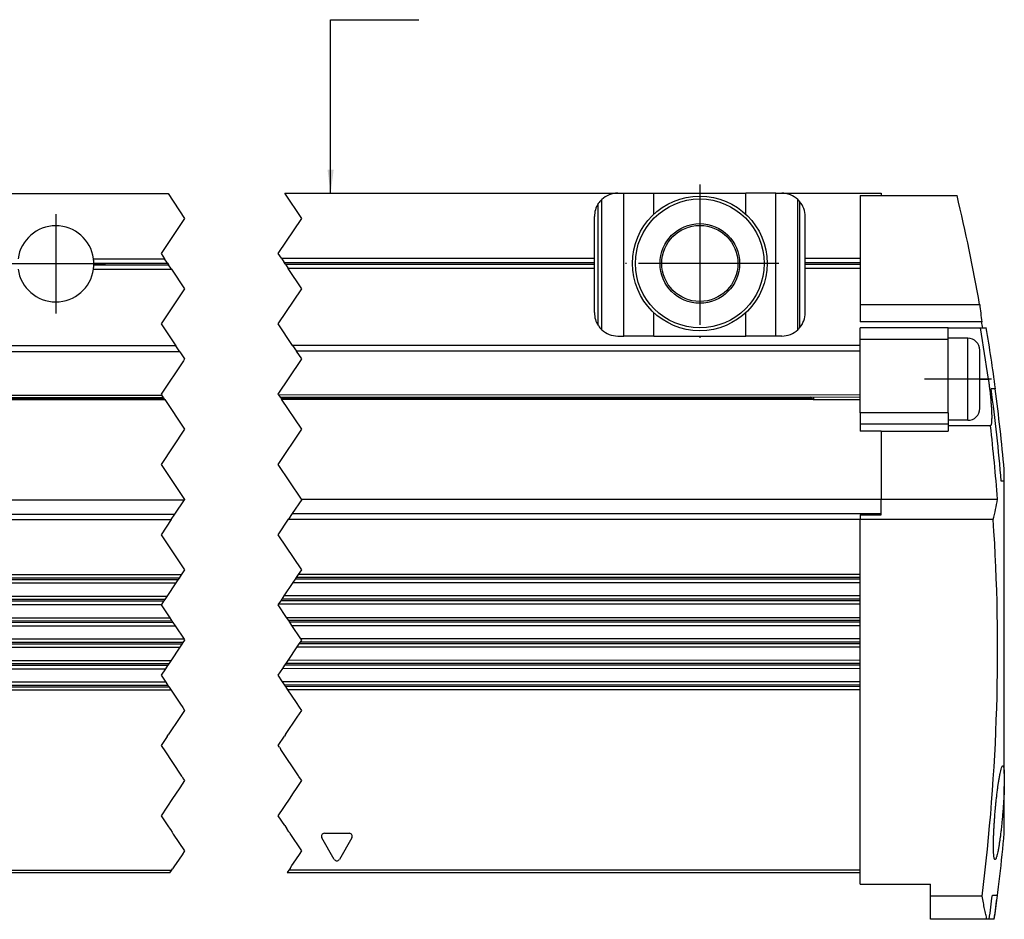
# Model space of a CAD drawing. Header units: millimetres. Extents: x -285 to 1770, y -283 to 203.
# Tile 9 of 30: x 134 to 218, y -18 to 58. Entities that reach past the tile are written whole.
import ezdxf

# ---------------------------------------------------------------- set-up
doc = ezdxf.new("R2010")
doc.units = ezdxf.units.MM
doc.linetypes.add('DOT_CENTER', pattern=[14, 12, -1, 0, -1])
doc.layers.add('1', color=7, linetype='Continuous')
doc.dimstyles.get("Standard").update_dxf_attribs({"dimtxt": 0.18, "dimasz": 0.18, "dimexe": 0.18, "dimexo": 0.0625, "dimgap": 0.09, "dimtad": 0, "dimtih": 1, "dimtoh": 1, "dimdec": 4, "dimzin": 0, "dimdsep": 46, "dimtxsty": 'Standard', "dimcen": 0.09, "dimadec": 0, "dimazin": 0, "dimtfac": 1, "dimtdec": 4, "dimtofl": 0, "dimtmove": 0, "dimatfit": 3, "dimfxl": 1, "dimtolj": 1, "dimtzin": 0, "dimarcsym": 0})

# ---------------------------------------------------------------- blocks, each defined once
blk = doc.blocks.new('REGLA__10', base_point=(-163.401, -18.422))
at = {"color": 7, "linetype": 'Continuous'}
for p, q in [((94.154, 43.617), (146.184, 43.62)), ((156.16, 43.656), (184.597, 43.657)), ((184.597, 43.657), (185.097, 43.658)), ((185.097, 43.658), (187.657, 43.658)), ((187.657, 43.658), (195.537, 43.658)), ((198.097, 43.658), (195.537, 43.658)), ((198.097, 43.658), (198.597, 43.658)), ((198.597, 43.658), (207.097, 43.659)), ((199.965, 31.998), (199.964, 43.119)), ((200.122, 42.953), (200.123, 32.165)), ((205.297, 43.458), (207.097, 43.458)), ((205.297, 43.458), (205.297, 38.1)), ((207.097, 43.659), (207.097, 43.458)), ((207.097, 43.458), (213.563, 43.459)), ((182.597, 38.099), (182.597, 41.657)), ((200.597, 38.1), (200.597, 41.659)), ((139.817, 38.061), (145.889, 38.062)), ((155.866, 38.097), (182.597, 38.099)), ((182.598, 37.216), (182.597, 38.099)), ((200.597, 38.1), (205.297, 38.1)), ((200.598, 37.217), (200.597, 38.1)), ((205.297, 38.1), (205.298, 37.217)), ((139.817, 37.178), (146.478, 37.179)), ((182.598, 37.216), (156.454, 37.214)), ((182.598, 33.457), (182.598, 37.216)), ((205.298, 37.217), (200.598, 37.217)), ((200.598, 33.459), (200.598, 37.217)), ((205.298, 37.217), (205.298, 34.159)), ((205.298, 34.159), (215.497, 34.16)), ((205.298, 34.159), (205.298, 32.659)), ((215.673, 32.66), (205.298, 32.659)), ((212.798, 32.159), (205.298, 32.158)), ((205.298, 31.158), (205.298, 32.158)), ((212.798, 32.159), (215.569, 32.159)), ((212.798, 31.263), (212.798, 32.159)), ((215.569, 32.159), (216.066, 32.159)), ((184.598, 31.457), (185.098, 31.458)), ((187.658, 31.458), (185.098, 31.458)), ((187.658, 31.458), (195.538, 31.458)), ((198.098, 31.458), (195.538, 31.458)), ((198.598, 31.458), (198.098, 31.458)), ((205.298, 30.659), (205.298, 31.158)), ((214.498, 31.263), (212.798, 31.263)), ((212.798, 31.159), (212.798, 31.263)), ((212.798, 24.911), (212.798, 31.159)), ((146.85, 30.62), (94.821, 30.617)), ((205.298, 30.659), (156.827, 30.656)), ((205.298, 30.159), (205.298, 30.659)), ((205.298, 26.456), (205.298, 30.159)), ((215.498, 27.763), (215.498, 30.263)), ((215.498, 25.263), (215.498, 27.763)), ((216.819, 26.96), (216.475, 26.96)), ((216.845, 26.96), (216.819, 26.96)), ((93.756, 26.214), (145.785, 26.218)), ((155.762, 26.253), (205.298, 26.256)), ((155.879, 26.077), (201.227, 26.08)), ((201.05, 26.256), (201.298, 26.008)), ((201.298, 26.256), (201.298, 26.008)), ((205.298, 24.91), (205.298, 26.456)), ((93.874, 26.038), (145.903, 26.041)), ((205.298, 26.008), (201.298, 26.008)), ((205.298, 24.91), (205.298, 23.924)), ((212.798, 24.911), (212.798, 24.263)), ((205.298, 23.924), (205.298, 23.343)), ((214.498, 24.263), (212.798, 24.263)), ((212.798, 24.263), (212.798, 23.924)), ((212.798, 23.924), (212.798, 23.782)), ((216.42, 23.783), (212.798, 23.782)), ((212.798, 23.782), (212.798, 23.346)), ((207.098, 23.343), (205.298, 23.343)), ((207.098, 23.346), (212.798, 23.346)), ((207.098, 23.346), (207.098, 23.343)), ((207.098, 23.343), (207.099, 17.527)), ((217.599, 19.06), (217.599, 20.054)), ((217.599, 19.06), (217.345, 19.06)), ((217.6, -5.898), (217.599, 19.06)), ((95.554, 17.482), (147.588, 17.486)), ((157.583, 17.521), (207.099, 17.525)), ((207.099, 17.525), (207.099, 17.527)), ((207.099, 17.527), (217.022, 17.527)), ((207.099, 16.301), (207.099, 17.525)), ((205.299, 16.184), (207.099, 16.184)), ((205.299, 16.184), (205.299, 15.836)), ((207.099, 16.184), (207.099, 16.301)), ((205.299, 15.836), (205.299, 15.786)), ((216.655, 15.787), (205.299, 15.786)), ((205.299, 11.104), (205.299, 15.786)), ((147.308, 11.066), (95.274, 11.062)), ((205.299, 11.104), (157.331, 11.101)), ((205.299, 10.421), (205.299, 11.104)), ((94.818, 10.379), (146.852, 10.383)), ((156.876, 10.418), (205.299, 10.421)), ((205.299, 9.271), (205.299, 10.421)), ((205.299, 9.271), (156.109, 9.268)), ((205.299, 8.588), (205.299, 9.271)), ((93.596, 8.546), (145.63, 8.55)), ((146.086, 9.233), (94.052, 9.229)), ((155.654, 8.585), (205.299, 8.588)), ((205.3, 7.438), (205.299, 8.588)), ((94.301, 7.396), (146.331, 7.4)), ((156.307, 7.435), (205.3, 7.438)), ((156.762, 6.752), (205.3, 6.755)), ((205.3, 6.755), (205.3, 7.438)), ((205.3, 5.605), (205.3, 6.755)), ((94.757, 6.713), (146.786, 6.717)), ((147.553, 5.567), (95.523, 5.563)), ((205.3, 5.605), (157.529, 5.602)), ((205.3, 4.922), (205.3, 5.605)), ((95.153, 4.88), (147.186, 4.884)), ((157.21, 4.919), (205.3, 4.922)), ((205.3, 3.772), (205.3, 4.922)), ((146.42, 3.734), (94.386, 3.73)), ((205.3, 3.772), (156.443, 3.769)), ((205.3, 3.089), (205.3, 3.772)), ((93.93, 3.047), (145.964, 3.051)), ((155.988, 3.086), (205.3, 3.089)), ((205.3, 1.939), (205.3, 3.089)), ((145.997, 1.901), (93.967, 1.897)), ((205.3, 1.939), (155.973, 1.936)), ((205.3, 1.256), (205.3, 1.939)), ((146.452, 1.218), (94.423, 1.214)), ((205.3, 1.256), (156.428, 1.253)), ((205.301, -14.141), (205.3, 1.256)), ((217.6, -5.898), (217.601, -7.003)), ((217.601, -10.971), (217.601, -7.003)), ((205.301, -15.337), (205.301, -14.141)), ((146.344, -14.38), (94.31, -14.383)), ((156.367, -14.344), (205.301, -14.341)), ((205.301, -15.337), (211.301, -15.337)), ((211.301, -16.357), (211.301, -15.337)), ((215.696, -16.357), (211.301, -16.357)), ((211.301, -18.337), (211.301, -16.357)), ((216.582, -16.288), (217.012, -16.288)), ((216.113, -18.337), (211.301, -18.337)), ((216.31, -18.337), (216.113, -18.337)), ((216.742, -18.337), (216.31, -18.337)), ((216.748, -18.337), (216.742, -18.337))]:
    blk.add_line(p, q, dxfattribs=at)
at = {"color": 2, "linetype": 'DOT_CENTER'}
for p, q in [((146.184, 43.62), (147.597, 41.5)), ((157.597, 41.5), (156.16, 43.656)), ((147.597, 41.5), (145.597, 38.5)), ((155.597, 38.5), (157.597, 41.5)), ((145.597, 38.5), (145.889, 38.062)), ((146.136, 37.691), (145.889, 38.062)), ((155.866, 38.097), (155.597, 38.5)), ((155.866, 38.097), (156.113, 37.726)), ((146.136, 37.691), (146.231, 37.55)), ((146.478, 37.179), (146.231, 37.55)), ((146.478, 37.179), (147.597, 35.5)), ((156.207, 37.585), (156.113, 37.726)), ((156.207, 37.585), (156.454, 37.214)), ((157.597, 35.5), (156.454, 37.214)), ((147.597, 35.5), (145.597, 32.5)), ((155.597, 32.5), (157.597, 35.5)), ((145.597, 32.5), (146.85, 30.62)), ((156.827, 30.656), (155.597, 32.5)), ((147.184, 30.12), (146.85, 30.62)), ((156.827, 30.656), (157.16, 30.156)), ((147.184, 30.12), (147.597, 29.5)), ((147.597, 29.5), (147.496, 29.349)), ((157.597, 29.5), (157.16, 30.156)), ((157.52, 29.384), (157.597, 29.5)), ((147.496, 29.349), (145.597, 26.5)), ((155.597, 26.5), (157.52, 29.384)), ((145.597, 26.5), (145.652, 26.418)), ((145.785, 26.218), (145.652, 26.418)), ((145.785, 26.218), (145.832, 26.148)), ((145.903, 26.041), (145.832, 26.148)), ((155.629, 26.453), (155.597, 26.5)), ((155.629, 26.453), (155.762, 26.253)), ((155.808, 26.183), (155.762, 26.253)), ((155.808, 26.183), (155.879, 26.077)), ((157.597, 23.5), (155.879, 26.077)), ((145.903, 26.041), (147.597, 23.5)), ((147.597, 23.5), (145.597, 20.5)), ((155.597, 20.5), (157.597, 23.5)), ((145.597, 20.5), (147.597, 17.5)), ((157.583, 17.521), (155.597, 20.5)), ((146.772, 16.262), (147.588, 17.486)), ((147.597, 17.5), (147.588, 17.486)), ((157.597, 17.5), (156.796, 16.298)), ((157.583, 17.521), (157.597, 17.5)), ((146.462, 15.798), (146.772, 16.262)), ((156.796, 16.298), (156.486, 15.833)), ((146.462, 15.798), (145.597, 14.5)), ((155.597, 14.5), (156.486, 15.833)), ((145.597, 14.5), (147.597, 11.5)), ((157.597, 11.5), (155.597, 14.5)), ((147.308, 11.066), (147.127, 10.795)), ((147.597, 11.5), (147.308, 11.066)), ((157.151, 10.83), (157.331, 11.101)), ((157.331, 11.101), (157.597, 11.5)), ((146.852, 10.383), (146.086, 9.233)), ((147.033, 10.654), (146.852, 10.383)), ((147.127, 10.795), (147.033, 10.654)), ((156.109, 9.268), (156.876, 10.418)), ((156.876, 10.418), (157.056, 10.689)), ((157.056, 10.689), (157.151, 10.83)), ((155.929, 8.997), (156.109, 9.268)), ((145.63, 8.55), (145.597, 8.5)), ((145.597, 8.5), (146.331, 7.4)), ((145.811, 8.821), (145.63, 8.55)), ((145.905, 8.962), (145.811, 8.821)), ((146.086, 9.233), (145.905, 8.962)), ((155.597, 8.5), (155.654, 8.585)), ((156.307, 7.435), (155.597, 8.5)), ((155.654, 8.585), (155.834, 8.856)), ((155.834, 8.856), (155.929, 8.997)), ((146.331, 7.4), (146.511, 7.129)), ((146.511, 7.129), (146.605, 6.988)), ((146.605, 6.988), (146.786, 6.717)), ((156.488, 7.164), (156.307, 7.435)), ((156.582, 7.023), (156.488, 7.164)), ((156.762, 6.752), (156.582, 7.023)), ((157.529, 5.602), (156.762, 6.752)), ((146.786, 6.717), (147.553, 5.567)), ((147.367, 5.155), (147.186, 4.884)), ((147.461, 5.296), (147.367, 5.155)), ((147.597, 5.5), (147.461, 5.296)), ((147.553, 5.567), (147.597, 5.5)), ((157.21, 4.919), (157.39, 5.19)), ((157.39, 5.19), (157.485, 5.331)), ((157.485, 5.331), (157.597, 5.5)), ((157.597, 5.5), (157.529, 5.602)), ((147.186, 4.884), (146.42, 3.734)), ((156.443, 3.769), (157.21, 4.919)), ((146.239, 3.463), (146.145, 3.322)), ((146.42, 3.734), (146.239, 3.463)), ((156.168, 3.357), (156.263, 3.498)), ((156.263, 3.498), (156.443, 3.769)), ((145.964, 3.051), (145.597, 2.5)), ((146.145, 3.322), (145.964, 3.051)), ((155.597, 2.5), (155.988, 3.086)), ((155.988, 3.086), (156.168, 3.357)), ((145.597, 2.5), (145.997, 1.901)), ((145.997, 1.901), (146.177, 1.63)), ((155.973, 1.936), (155.597, 2.5)), ((156.154, 1.665), (155.973, 1.936)), ((146.177, 1.63), (146.24, 1.535)), ((146.24, 1.535), (146.271, 1.489)), ((146.271, 1.489), (146.452, 1.218)), ((146.452, 1.218), (147.18, 0.125)), ((156.217, 1.57), (156.154, 1.665)), ((156.248, 1.524), (156.217, 1.57)), ((156.428, 1.253), (156.248, 1.524)), ((157.157, 0.16), (156.428, 1.253)), ((147.18, 0.125), (147.442, -0.267)), ((157.419, -0.232), (157.157, 0.16)), ((147.597, -0.5), (147.183, -1.121)), ((147.442, -0.267), (147.597, -0.5)), ((157.206, -1.086), (157.597, -0.5)), ((157.597, -0.5), (157.419, -0.232)), ((147.183, -1.121), (146.202, -2.593)), ((156.225, -2.558), (157.206, -1.086)), ((146.112, -2.728), (145.597, -3.5)), ((146.112, -2.728), (146.202, -2.593)), ((155.597, -3.5), (156.135, -2.693)), ((156.225, -2.558), (156.135, -2.693)), ((145.597, -3.5), (145.717, -3.68)), ((145.717, -3.68), (145.851, -3.881)), ((145.851, -3.881), (147.341, -6.116)), ((155.693, -3.644), (155.597, -3.5)), ((155.693, -3.644), (155.827, -3.844)), ((157.317, -6.081), (155.827, -3.844)), ((147.597, -6.5), (147.187, -7.116)), ((147.341, -6.116), (147.389, -6.188)), ((147.389, -6.188), (147.517, -6.38)), ((147.517, -6.38), (147.597, -6.5)), ((157.21, -7.081), (157.597, -6.5)), ((157.366, -6.153), (157.317, -6.081)), ((157.493, -6.344), (157.366, -6.153)), ((157.597, -6.5), (157.493, -6.344)), ((147.187, -7.116), (146.825, -7.658)), ((156.849, -7.623), (157.21, -7.081)), ((146.578, -8.028), (145.597, -9.5)), ((146.825, -7.658), (146.578, -8.028)), ((155.597, -9.5), (156.602, -7.993)), ((156.602, -7.993), (156.849, -7.623)), ((145.597, -9.5), (146.172, -10.362)), ((156.148, -10.326), (155.597, -9.5)), ((146.172, -10.362), (146.363, -10.648)), ((146.363, -10.648), (146.381, -10.676)), ((146.381, -10.676), (146.535, -10.907)), ((146.535, -10.907), (146.598, -11.001)), ((156.148, -10.326), (156.339, -10.613)), ((156.339, -10.613), (156.357, -10.64)), ((156.511, -10.871), (156.357, -10.64)), ((156.574, -10.966), (156.511, -10.871)), ((146.598, -11.001), (146.634, -11.056)), ((146.634, -11.056), (147.597, -12.5)), ((156.611, -11.02), (156.574, -10.966)), ((157.597, -12.5), (156.611, -11.02)), ((147.597, -12.5), (147.379, -12.827)), ((157.403, -12.792), (157.597, -12.5)), ((147.379, -12.827), (146.877, -13.58)), ((156.901, -13.544), (157.403, -12.792)), ((146.344, -14.38), (146.477, -14.18)), ((146.477, -14.18), (146.579, -14.026)), ((146.744, -13.78), (146.579, -14.026)), ((146.877, -13.58), (146.744, -13.78)), ((156.501, -14.144), (156.367, -14.344)), ((156.603, -13.991), (156.501, -14.144)), ((156.603, -13.991), (156.768, -13.744)), ((156.768, -13.744), (156.901, -13.544))]:
    blk.add_line(p, q, dxfattribs=at)
at = {"color": 3, "linetype": 'Continuous'}
for p, q in [((183.231, 31.997), (183.23, 43.118)), ((185.098, 31.458), (185.097, 43.658)), ((187.657, 41.845), (187.657, 43.658)), ((195.538, 41.846), (195.537, 43.658)), ((198.098, 31.458), (198.097, 43.658)), ((182.931, 32.352), (182.931, 42.763)), ((139.847, 37.691), (146.136, 37.691)), ((139.847, 37.549), (146.231, 37.55)), ((156.113, 37.726), (182.598, 37.728)), ((156.207, 37.585), (182.598, 37.587)), ((200.598, 37.729), (205.298, 37.73)), ((200.598, 37.588), (205.298, 37.588)), ((187.658, 31.458), (187.657, 33.47)), ((195.538, 31.458), (195.538, 33.471)), ((212.798, 31.159), (205.298, 31.158)), ((214.498, 27.763), (214.498, 31.263)), ((147.184, 30.12), (95.154, 30.117)), ((205.298, 30.159), (157.16, 30.156)), ((214.498, 24.263), (214.498, 27.763)), ((215.498, 27.771), (216.24, 27.771)), ((93.623, 26.414), (145.652, 26.418)), ((93.802, 26.145), (145.832, 26.148)), ((155.629, 26.453), (205.298, 26.456)), ((155.808, 26.183), (201.12, 26.186)), ((212.798, 24.911), (205.298, 24.91)), ((212.798, 23.924), (205.298, 23.924)), ((94.738, 16.259), (146.772, 16.262)), ((156.796, 16.298), (207.099, 16.301)), ((94.428, 15.794), (146.462, 15.798)), ((156.486, 15.833), (205.299, 15.836)), ((147.033, 10.654), (94.999, 10.65)), ((147.127, 10.795), (95.093, 10.792)), ((205.299, 10.692), (157.056, 10.689)), ((205.299, 10.834), (157.151, 10.83)), ((145.811, 8.821), (93.777, 8.817)), ((145.905, 8.962), (93.871, 8.958)), ((205.299, 8.859), (155.834, 8.856)), ((205.299, 9.001), (155.929, 8.997)), ((146.511, 7.129), (94.482, 7.126)), ((146.605, 6.988), (94.576, 6.984)), ((205.3, 7.168), (156.488, 7.164)), ((205.3, 7.026), (156.582, 7.023)), ((147.367, 5.155), (95.333, 5.151)), ((147.461, 5.296), (95.427, 5.293)), ((205.3, 5.193), (157.39, 5.19)), ((205.3, 5.335), (157.485, 5.331)), ((146.239, 3.463), (94.205, 3.46)), ((205.3, 3.502), (156.263, 3.498)), ((146.145, 3.322), (94.111, 3.318)), ((205.3, 3.36), (156.168, 3.357)), ((146.177, 1.63), (94.148, 1.627)), ((146.271, 1.489), (94.242, 1.485)), ((205.3, 1.669), (156.154, 1.665)), ((205.3, 1.527), (156.248, 1.524)), ((160.385, -13.219), (159.317, -11.371)), ((159.534, -10.996), (161.668, -10.996)), ((161.884, -11.371), (160.817, -13.219)), ((146.477, -14.18), (94.443, -14.183)), ((205.301, -14.141), (156.501, -14.144))]:
    blk.add_line(p, q, dxfattribs=at)
at = {"color": 7, "linetype": 'Continuous'}
for radius in [5.75, 5.5, 3.4, 3.25]:
    blk.add_circle((191.598, 37.658), radius, dxfattribs=at)
for centre, radius, start, end in [((184.597, 41.657), 2, 133.10856, 146.44657), ((184.597, 41.657), 2, 90.00388, 133.10856), ((198.597, 41.658), 2, 46.89921, 90.00388), ((198.597, 41.658), 2, 40.31879, 46.89921), ((198.597, 41.658), 2, 0.00388, 40.31879), ((50.33, 4.667), 167.779, 10.12429, 13.36828), ((184.597, 41.657), 2, 146.44657, 180.00388), ((136.598, 37.62), 3.25, 7.81003, 172.19773), ((136.598, 37.62), 3.25, 1.25057, 7.81003), ((136.598, 37.62), 3.25, 187.81003, 352.19773), ((136.598, 37.62), 3.25, 352.19773, 358.75719), ((136.598, 37.62), 3.25, 358.75719, 1.25057), ((184.598, 33.457), 2, 180.00388, 213.56119), ((198.598, 33.458), 2, 319.68897, 0.00388), ((184.598, 33.457), 2, 213.56119, 226.89921), ((184.598, 33.457), 2, 226.89921, 270.00388), ((198.598, 33.458), 2, 270.00388, 313.10856), ((198.598, 33.458), 2, 313.10856, 319.68897), ((50.33, 4.667), 167.51, 7.92788, 9.44626), ((50.33, 4.667), 167.695, 9.43575, 9.6092), ((50.33, 4.667), 168, 7.62543, 9.41849), ((214.498, 30.263), 1, 0.00388, 90.00388), ((50.33, 4.667), 167.634, 4.92546, 7.64217), ((50.33, 4.667), 167.975, 5.2558, 7.62658), ((214.498, 25.263), 1, 270.00388, 0.00388), ((50.33, 4.667), 167.187, 4.4118, 6.56548), ((193.236, 21.622), 24.135, 346.00899, 350.23168), ((50.33, 4.667), 166.697, 352.75456, 3.82509), ((50.33, 4.667), 168, 352.12995, 354.65892), ((50.33, 4.667), 167.567, 352.10946, 352.81617), ((50.33, 4.667), 167.994, 352.12966, 352.83454)]:
    blk.add_arc(centre, radius, start, end, dxfattribs=at)
at = {"color": 3, "linetype": 'Continuous'}
for centre, start, end in [((159.534, -11.246), 90.00388, 210.00388), ((161.668, -11.246), 330.00388, 90.00388), ((160.601, -13.094), 210.00388, 330.00388)]:
    blk.add_arc(centre, 0.25, start, end, dxfattribs=at)
at = {"color": 7, "linetype": 'Continuous'}
for points, knots in [([(215.497, 34.16), (215.528, 33.91), (215.59, 33.41), (215.645, 32.91), (215.673, 32.66)], [0, 0, 0, 0, 0.755339, 1.510283, 1.510283, 1.510283, 1.510283]), ([(216.24, 27.771), (216.252, 27.679), (216.28, 27.474), (216.323, 27.136), (216.37, 26.743), (216.419, 26.281), (216.462, 25.811), (216.492, 25.391), (216.514, 24.988), (216.526, 24.595), (216.52, 24.239), (216.499, 24.01), (216.474, 23.891), (216.452, 23.819), (216.429, 23.792), (216.42, 23.783)], [0, 0, 0, 0, 0.276658, 0.621894, 1.022243, 1.464278, 2.015822, 2.436525, 2.728311, 3.227812, 3.615413, 3.796681, 3.913381, 3.982049, 4.01903, 4.01903, 4.01903, 4.01903]), ([(216.808, -13.243), (216.795, -13.235), (216.761, -13.215), (216.744, -13.145), (216.723, -13.061), (216.706, -12.942), (216.69, -12.772), (216.682, -12.601), (216.676, -12.434), (216.673, -12.277), (216.672, -12.068), (216.674, -11.805), (216.681, -11.485), (216.693, -11.117), (216.711, -10.728), (216.732, -10.349), (216.754, -10.002), (216.776, -9.697), (216.796, -9.445), (216.813, -9.23), (216.831, -9.016), (216.854, -8.764), (216.883, -8.461), (216.919, -8.116), (216.961, -7.738), (217.002, -7.407), (217.041, -7.111), (217.077, -6.846), (217.123, -6.542), (217.176, -6.224), (217.233, -5.924), (217.294, -5.655), (217.348, -5.451), (217.402, -5.323), (217.436, -5.257), (217.465, -5.247), (217.475, -5.243)], [0, 0, 0, 0, 0.044421, 0.115137, 0.200624, 0.308447, 0.474629, 0.713221, 0.820723, 0.976815, 1.184444, 1.446587, 1.766252, 2.146469, 2.551123, 2.933904, 3.284792, 3.593744, 3.850702, 4.045599, 4.239459, 4.49541, 4.80353, 5.153908, 5.536649, 5.94188, 6.155941, 6.431632, 6.74609, 7.076509, 7.400186, 7.659276, 7.908057, 8.024163, 8.085944, 8.115668, 8.115668, 8.115668, 8.115668]), ([(217.475, -5.243), (217.493, -5.259), (217.541, -5.303), (217.553, -5.407), (217.575, -5.53), (217.59, -5.694), (217.597, -5.822), (217.6, -5.898)], [0, 0, 0, 0, 0.071818, 0.1904741, 0.2942583, 0.4532835, 0.6808325, 0.6808325, 0.6808325, 0.6808325]), ([(217.601, -7.003), (217.596, -7.135), (217.588, -7.388), (217.572, -7.742), (217.549, -8.156), (217.518, -8.645), (217.474, -9.21), (217.428, -9.737), (217.382, -10.197), (217.341, -10.581), (217.306, -10.881), (217.276, -11.123), (217.245, -11.356), (217.208, -11.623), (217.163, -11.927), (217.11, -12.247), (217.055, -12.541), (217.001, -12.779), (216.959, -12.948), (216.914, -13.079), (216.884, -13.188), (216.826, -13.23), (216.808, -13.243)], [0, 0, 0, 0, 0.39671, 0.757805, 1.063794, 1.639658, 2.229183, 2.76292, 3.227544, 3.615787, 3.920351, 4.133909, 4.348911, 4.625507, 4.941015, 5.272812, 5.598377, 5.83773, 6.005906, 6.116284, 6.258148, 6.326009, 6.326009, 6.326009, 6.326009]), ([(216.113, -18.337), (216.082, -18.198), (216.017, -17.902), (215.917, -17.43), (215.809, -16.91), (215.734, -16.545), (215.696, -16.357)], [0, 0, 0, 0, 0.428379, 0.908768, 1.44654, 2.02344, 2.02344, 2.02344, 2.02344])]:
    blk.add_open_spline(points, degree=3, knots=knots, dxfattribs=at)
at = {"layer": '1', "color": 2, "linetype": 'DOT_CENTER'}
for p, q in [((191.598, 44.408), (191.598, 30.908)), ((136.598, 41.87), (136.598, 33.37)), ((136.598, 41.87), (136.598, 33.37)), ((140.848, 37.62), (132.348, 37.62)), ((140.848, 37.62), (132.348, 37.62)), ((198.348, 37.658), (184.848, 37.658)), ((216.498, 27.763), (210.798, 27.763))]:
    blk.add_line(p, q, dxfattribs=at)
blk = doc.blocks.new('Regla_G2_cm1140-T__11', base_point=(-163.401, -41.424))
blk.add_blockref('REGLA__10', (-163.401, -18.422))
blk = doc.blocks.new('A__12', base_point=(17, 1))
at = {"layer": '1', "color": 2}
blk.add_solid([(159.805, 45.656), (160.331, 45.656), (160.068, 43.656)], dxfattribs=at)
blk.add_blockref('Regla_G2_cm1140-T__11', (-163.401, -41.424))
at = {"layer": '1', "color": 2, "linetype": 'Continuous', "has_arrowhead": 0}
blk.add_leader([(160.068, 43.656), (160.068, 58.466), (167.613, 58.466)], dimstyle='Standard', dxfattribs=at)

msp = doc.modelspace()

# ---------------------------------------------------------------- block references
msp.add_blockref('A__12', (17, 1))

doc.saveas('drawing.dxf')
